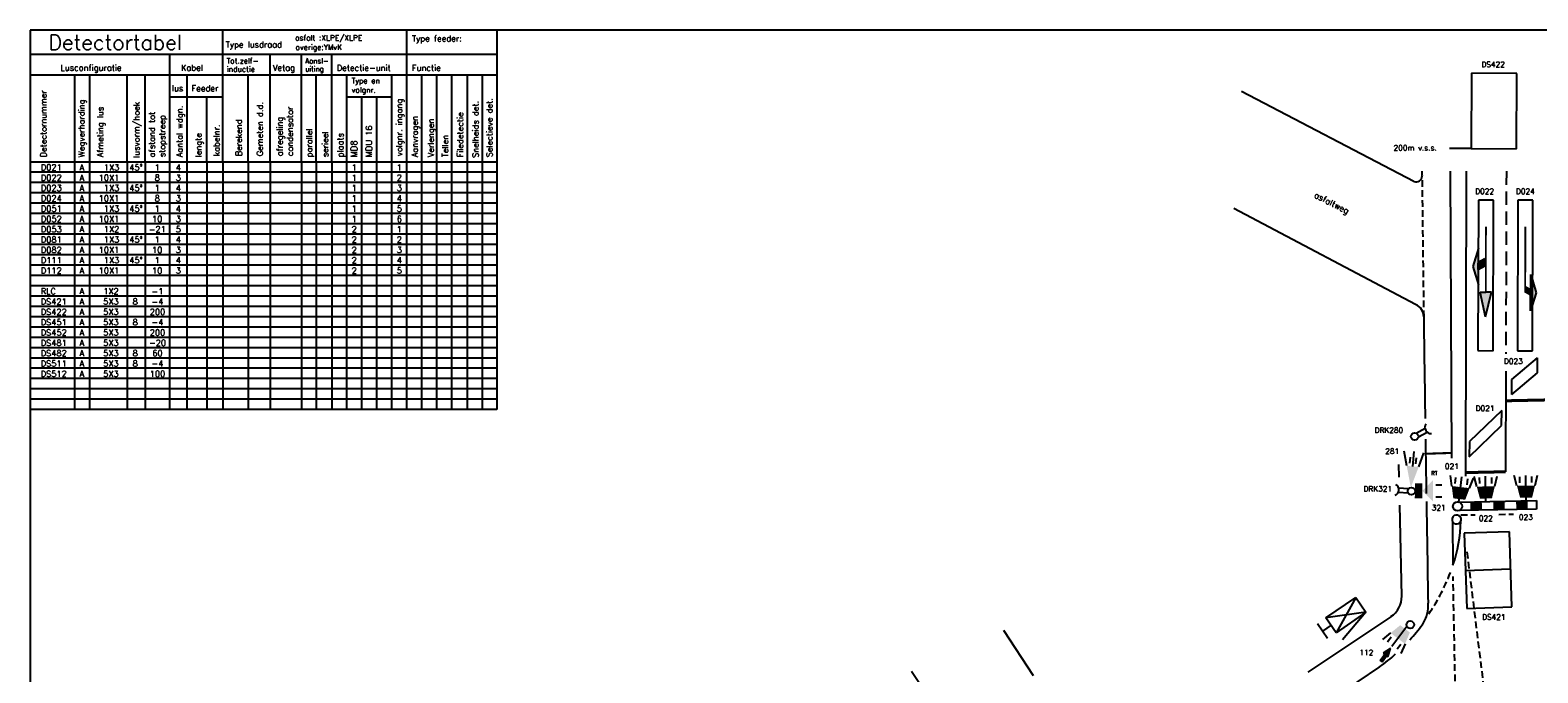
# Model space of a CAD drawing. Extents: x -230 to 591, y 318 to 892.
# Tile 4 of 7: x -230 to 271, y 678 to 892. Entities that reach past the tile are written whole.
import ezdxf
from ezdxf.enums import TextEntityAlignment as Align

# ---------------------------------------------------------------- set-up
doc = ezdxf.new("R2010")
doc.units = 0
doc.header["$LTSCALE"] = 0.35
doc.header["$MEASUREMENT"] = 0
doc.linetypes.add('DASHED', pattern=[19.05, 12.7, -6.35])
doc.linetypes.add('HIDDEN', pattern=[9.525, 6.35, -3.175])
doc.layers.get('0').update_dxf_attribs({"color": 1, "linetype": 'CONTINUOUS'})
for name, color, linetype in [('01', 2, 'CONTINUOUS'), ('02', 3, 'CONTINUOUS'), ('10', 8, 'CONTINUOUS'), ('BEL1', 51, 'CONTINUOUS'), ('BEL2', 82, 'CONTINUOUS'), ('BEL3', 51, 'DASHED'), ('BEL4', 51, 'HIDDEN'), ('BEL5', 82, 'HIDDEN'), ('DETECTIELUSSEN', 2, 'CONTINUOUS'), ('SYMBOLEN', 3, 'CONTINUOUS')]:
    doc.layers.add(name, color=color, linetype=linetype)
doc.styles.add('SIMPLEX', font='simplex.shx')
doc.styles.get("Standard").update_dxf_attribs({"font": 'simplex.shx'})

# ---------------------------------------------------------------- blocks, each defined once
blk = doc.blocks.new('T22')
at = {"layer": 'SYMBOLEN'}
for p, q in [((0, 3), (12, 3)), ((0, -3), (12, 3)), ((0, 3), (12, -3)), ((0, -3), (0, 3)), ((12, 3), (12, -3)), ((12, -3), (0, -3))]:
    blk.add_line(p, q, dxfattribs=at)
blk = doc.blocks.new('S34')
at = {"color": 0, "linetype": 'ByBlock'}
for p, q in [((1.77, 1.77), (-1.77, -1.77)), ((16.77, 1.77), (1.77, 1.77)), ((13.23, -1.77), (16.77, 1.77)), ((-1.77, -1.77), (13.23, -1.77))]:
    blk.add_line(p, q, dxfattribs=at)
blk = doc.blocks.new('S66')
at = {"color": 0, "linetype": 'ByBlock'}
for p, q in [((0, 2.5), (0, -2.5)), ((5, 2.5), (0, 2.5)), ((5, -2.5), (5, 2.5)), ((0, -2.5), (5, -2.5))]:
    blk.add_line(p, q, dxfattribs=at)
blk = doc.blocks.new('S47')
for p, q in [((15.88, 1.82), (21.98, 3.65)), ((28.01, 1.8), (15.88, 1.82)), ((23, 1.95), (20.85, 1.95)), ((21.98, 3.65), (28.01, 1.8))]:
    blk.add_line(p, q)
at = {"const_width": 0.6}
blk.add_lwpolyline([(21.79, 0), (0, 0)], dxfattribs=at)
for points in [[(15.88, 1.82), (28.01, 1.8), (21.98, 3.65)], [(19.44, -0.29), (21.88, -0.29), (20.69, 1.92), (23.13, 1.92)]]:
    blk.add_solid(points)
blk = doc.blocks.new('S44')
for p, q in [((21.79, 1.87), (21.79, 0)), ((30, -0.03), (21.79, 1.87)), ((21.79, -1.87), (21.79, 0)), ((30, -0.03), (21.79, -1.87))]:
    blk.add_line(p, q)
at = {"const_width": 0.6}
blk.add_lwpolyline([(21.79, 0), (0, 0)], dxfattribs=at)
blk.add_solid([(21.79, 1.87), (21.79, -1.87), (30, -0.03)])
blk = doc.blocks.new('S45')
for p, q in [((19.31, -2.42), (7.18, -2.44)), ((7.18, -2.44), (13.28, -4.27)), ((10.74, -0.33), (13.18, -0.33)), ((10.74, -0.33), (11.99, -2.54)), ((14.3, -2.57), (12.15, -2.57)), ((13.18, -0.33), (14.43, -2.54)), ((13.28, -4.27), (19.31, -2.42))]:
    blk.add_line(p, q)
for points in [[(7.18, -2.44), (19.31, -2.42), (13.28, -4.27)], [(10.74, -0.33), (13.18, -0.33), (11.99, -2.54), (14.43, -2.54)]]:
    blk.add_solid(points)
blk.add_blockref('S44', (0, 0))
blk = doc.blocks.new('T9')
at = {"layer": 'SYMBOLEN'}
blk.add_circle((0, 0), 1.25, dxfattribs=at)
blk = doc.blocks.new('T19')
at = {"layer": 'SYMBOLEN'}
for p, q in [((0.98, 0.78), (4.36, 0.78)), ((1.01, -0.74), (4.32, -0.74))]:
    blk.add_line(p, q, dxfattribs=at)
blk.add_arc((6.23, -0.03), 2.04, 116.8133, 243.1867, dxfattribs=at)
blk = doc.blocks.new('T3')
at = {"layer": 'SYMBOLEN'}
for p, q in [((7, 2), (11.83, 3.29)), ((7, 0), (12, 0)), ((8, 1), (10, 1)), ((7, -2), (11.83, -3.29)), ((8, -1), (10, -1))]:
    blk.add_line(p, q, dxfattribs=at)
blk.add_solid([(0, 0), (7, 2), (7, -2)], dxfattribs=at)
blk = doc.blocks.new('T6')
at = {"layer": 'SYMBOLEN'}
for p, q in [((0, 0), (8.38, 0)), ((5, 3), (8.4, 3.85)), ((6, 2), (8, 2)), ((5, -3), (8.4, -3.85)), ((6, -2), (8, -2))]:
    blk.add_line(p, q, dxfattribs=at)
blk.add_solid([(1, 2), (1, -2), (5, 3), (5, -3)], dxfattribs=at)
blk = doc.blocks.new('T27')
at = {"layer": 'SYMBOLEN'}
for p, q in [((0, 0.5), (3.16, 0.5)), ((0, 0.06), (0, 0.5)), ((0, 0.06), (0, -0.5)), ((6.58, 0), (3.16, 1.33)), ((3.16, 1.33), (3.16, 0.5)), ((3.16, 1.33), (3.16, 1.33)), ((3.16, 1.33), (3.16, 0.5)), ((3.16, -1.21), (6.58, 0)), ((0, -0.5), (3.16, -0.5)), ((3.16, -0.5), (3.16, -1.21)), ((3.16, -0.5), (3.16, -1.21))]:
    blk.add_line(p, q, dxfattribs=at)
for points in [[(0, 0.5), (0, -0.5), (3.16, 0.5), (3.16, -0.5)], [(3.16, -1.21), (6.58, 0), (3.16, 1.33)]]:
    blk.add_solid(points, dxfattribs=at)
blk = doc.blocks.new('T7')
at = {"layer": 'SYMBOLEN'}
for p, q in [((7, 2), (9, 2)), ((7, -2), (9, -2))]:
    blk.add_line(p, q, dxfattribs=at)
for points in [[(0, 2.5), (2.5, 2.5), (0, -2.5), (2.5, -2.5)], [(2.5, 0), (6, 3.5), (6, -3.5)]]:
    blk.add_solid(points, dxfattribs=at)
blk = doc.blocks.new('sn')
at = {"layer": '02', "color": 82, "style": 'SIMPLEX'}
blk.add_attdef('STRAATNAAM', (0, 0), '', height=2, dxfattribs=at)
blk = doc.blocks.new('klep')
at = {"layer": 'SYMBOLEN'}
for p, q in [((0, 1.2), (4.64, 2.44)), ((4.8, 0), (6.18, 0)), ((6.18, 1.2), (6.18, -1.2))]:
    blk.add_line(p, q, dxfattribs=at)
blk = doc.blocks.new('rt')
at = {"layer": 'BEL2', "style": 'SIMPLEX'}
blk.add_text('RT', height=1.3, dxfattribs=at).set_placement((0, 0), align=Align.MIDDLE_CENTER)
blk = doc.blocks.new('TT50')
at = {"layer": 'SYMBOLEN'}
blk.add_circle((0, 0), 1.27, dxfattribs=at)

msp = doc.modelspace()

# ---------------------------------------------------------------- linework, layer by layer
for p, q in [((590.73, 891.63), (-230.27, 891.63)), ((-230.27, 891.63), (-230.27, 317.63)), ((-75.2, 891.63), (-75.2, 765.6)), ((229.37, 841.33), (172.06, 871.26)), ((-230.27, 847.88), (-75.19, 847.88)), ((246.74, 844.74), (246.45, 743.52)), ((229.94, 800.49), (169.56, 832.44)), ((-75.2, 765.6), (-230.27, 765.6)), ((217.94, 680.14), (203.56, 670.41))]:
    msp.add_line(p, q)
for centre, radius, start, end in [((230.05, 843.22), 2.01, 250.3009, 360), ((22691.3, 1092.95), 22460.64, 180.633173, 180.637042), ((228.14, 796.38), 4.48, 0.3638, 66.4076), ((222.6, 700.55), 11.51, 326.3242, 346.2682), ((178.65, 734.23), 66.85, 317.6195, 323.1896), ((178.65, 734.23), 66.85, 306.0008, 311.8662)]:
    msp.add_arc(centre, radius, start, end)
at = {"layer": '01'}
for p, q in [((-166.31, 847.88), (-166.31, 891.63)), ((-105.27, 891.63), (-105.27, 847.82)), ((-230.27, 883.63), (-75.2, 883.63)), ((-183.93, 883.63), (-183.93, 847.77)), ((-150.51, 847.77), (-150.51, 883.63)), ((-140.14, 847.77), (-140.14, 883.63)), ((-130.1, 847.77), (-130.1, 883.63)), ((-75.2, 876.7), (-230.27, 876.7)), ((-183.93, 847.88), (-183.93, 765.6)), ((-166.31, 847.88), (-166.31, 765.6)), ((-150.51, 847.88), (-150.51, 765.6)), ((-140.14, 847.88), (-140.14, 765.6)), ((-130.1, 847.88), (-130.1, 765.6)), ((-105.27, 847.88), (-105.27, 765.6))]:
    msp.add_line(p, q, dxfattribs=at)
for centre, radius, start, end in [((22691.3, 1092.95), 22460.64, 180.756471, 180.842599), ((22691.3, 1092.95), 22460.64, 180.860074, 180.90623), ((22691.3, 1092.95), 22460.64, 180.912901, 180.99872), ((243.53, 729.11), 1.51, 327.4522, 320.4658), ((222.6, 700.55), 11.51, 346.2682, 3.5975), ((22691.3, 1092.95), 22460.64, 180.99872, 180.99919)]:
    msp.add_arc(centre, radius, start, end, dxfattribs=at)
at = {"layer": '02'}
msp.add_line((248.42, 852.3), (241.15, 852.32), dxfattribs=at)
at = {"layer": '10'}
for p, q in [((93.06, 692.4), (102.94, 677.31)), ((75.26, 659.44), (62.48, 678.59))]:
    msp.add_line(p, q, dxfattribs=at)
at = {"layer": 'BEL1'}
for p, q in [((-215.57, 876.7), (-215.57, 847.77)), ((-210.57, 876.7), (-210.57, 847.77)), ((-198.07, 847.88), (-198.07, 876.7)), ((-192.07, 847.88), (-192.07, 876.7)), ((-178.18, 876.7), (-178.18, 847.77)), ((-157.8, 847.88), (-157.8, 876.7)), ((-135.22, 847.77), (-135.22, 876.54)), ((-125.19, 876.7), (-125.19, 847.82)), ((-110.24, 876.7), (-110.24, 847.82)), ((-100.33, 876.7), (-100.33, 847.82)), ((-95.24, 876.7), (-95.24, 847.82)), ((-90.33, 876.7), (-90.33, 847.82)), ((-85.1, 876.7), (-85.1, 847.82)), ((-80.15, 876.7), (-80.15, 847.82)), ((-183.93, 869.5), (-166.31, 869.5)), ((-171.55, 847.88), (-171.55, 869.5)), ((-125.19, 869.52), (-110.24, 869.52)), ((-120.21, 869.52), (-120.21, 847.82)), ((-115.23, 869.52), (-115.23, 847.82)), ((-215.57, 847.88), (-215.57, 765.6)), ((-210.57, 847.88), (-210.57, 765.6)), ((-198.07, 847.88), (-198.07, 765.6)), ((-192.07, 847.88), (-192.07, 765.6)), ((-178.18, 847.88), (-178.18, 765.6)), ((-171.55, 847.88), (-171.55, 765.6)), ((-157.8, 847.88), (-157.8, 765.6)), ((-135.22, 847.88), (-135.22, 765.6)), ((-125.19, 847.88), (-125.19, 765.6)), ((-120.21, 847.88), (-120.21, 765.6)), ((-115.23, 847.88), (-115.23, 765.6)), ((-110.24, 847.88), (-110.24, 765.6)), ((-100.33, 847.88), (-100.33, 765.6)), ((-95.24, 847.88), (-95.24, 765.6)), ((-90.33, 847.88), (-90.33, 765.6)), ((-85.1, 847.88), (-85.1, 765.6)), ((-80.15, 847.88), (-80.15, 765.6)), ((-75.2, 844.46), (-230.27, 844.46)), ((242, 749.51), (241.5, 844.74)), ((-75.2, 841.03), (-230.27, 841.03)), ((-75.2, 837.6), (-230.27, 837.6)), ((-75.2, 834.17), (-230.27, 834.17)), ((-75.2, 830.74), (-230.27, 830.74)), ((-75.2, 827.31), (-230.27, 827.31)), ((-75.2, 823.88), (-230.27, 823.88)), ((-75.2, 820.46), (-230.27, 820.46)), ((-75.2, 817.03), (-230.27, 817.03)), ((-75.2, 813.6), (-230.27, 813.6)), ((-75.2, 810.17), (-230.27, 810.17)), ((-75.2, 806.74), (-230.27, 806.74)), ((-75.2, 803.31), (-230.27, 803.31)), ((-75.2, 799.88), (-230.27, 799.88)), ((-75.2, 796.46), (-230.27, 796.46)), ((-75.2, 793.03), (-230.27, 793.03)), ((-75.2, 789.6), (-230.27, 789.6)), ((-75.2, 786.17), (-230.27, 786.17)), ((-75.2, 782.74), (-230.27, 782.74)), ((-75.2, 779.31), (-230.27, 779.31)), ((259.88, 778.42), (259.79, 744.96)), ((-75.2, 775.88), (-230.27, 775.88)), ((-75.2, 772.46), (-230.27, 772.46)), ((-75.2, 769.03), (-230.27, 769.03)), ((242.21, 728.34), (242.34, 713.9))]:
    msp.add_line(p, q, dxfattribs=at)
for points, const_width in [([(259.86, 768.53), (272.87, 768.8)], 1), ([(241.99, 751.22), (233.27, 750.93)], 0.7), ([(246.46, 744.68), (259.79, 744.96)], 1)]:
    msp.add_lwpolyline(points, dxfattribs=dict(at, const_width=const_width))
msp.add_arc((197.37, 729.5), 47.6, 340.8688, 358.8205, dxfattribs=at)
at = {"layer": 'BEL2'}
for p, q in [((224.48, 743.11), (224.39, 747.37)), ((225.3, 703.65), (224.67, 733.89)), ((194.21, 678.43), (221.75, 696.83))]:
    msp.add_line(p, q, dxfattribs=at)
msp.add_arc((217.3, 703.49), 8, 303.7622, 1.1952, dxfattribs=at)
at = {"layer": 'BEL3'}
msp.add_line((260.07, 844.74), (259.9, 784.16), dxfattribs=at)
at = {"layer": 'BEL4'}
for p, q in [((246.95, 718.39), (252.63, 672.52)), ((243.6, 648.79), (242.38, 710.18))]:
    msp.add_line(p, q, dxfattribs=at)
for centre, radius, start, end in [((22691.3, 1092.95), 22460.64, 180.640592, 180.756471), ((183.67, 733.17), 61.75, 325.0171, 340.3883)]:
    msp.add_arc(centre, radius, start, end, dxfattribs=at)
at = {"layer": 'BEL5'}
for p, q in [((244.9, 730.62), (249.69, 730.69)), ((257.57, 730.81), (262.42, 730.88))]:
    msp.add_line(p, q, dxfattribs=at)
at = {"layer": 'DETECTIELUSSEN'}
for p, q in [((261.91, 775.63), (270.46, 782.78)), ((270.45, 777.78), (270.46, 782.78)), ((261.9, 770.63), (270.45, 777.78)), ((261.9, 770.63), (261.91, 775.63)), ((261.49, 712.57), (246.5, 712.09))]:
    msp.add_line(p, q, dxfattribs=at)
at = {"layer": 'SYMBOLEN'}
for p, q in [((244.31, 734.9), (270.03, 735.42)), ((270.07, 732.57), (244.37, 732.05)), ((270.03, 735.42), (270.07, 732.57))]:
    msp.add_line(p, q, dxfattribs=at)
for points in [[(248.11, 734.98), (251.91, 735.05), (248.16, 732.13), (251.96, 732.2)], [(255.71, 735.13), (259.51, 735.21), (255.76, 732.28), (259.56, 732.36)], [(263.3, 735.28), (267.1, 735.36), (263.36, 732.43), (267.16, 732.51)]]:
    msp.add_solid(points, dxfattribs=at)

# ---------------------------------------------------------------- block references
msp.add_blockref('rt', (236.12, 744.49))
at = {"xscale": 1.2, "yscale": 1.2, "zscale": 1.2, "rotation": 204.7527172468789}
msp.add_blockref('TT50', (243.86, 733.47), dxfattribs=at)
at = {"layer": '01'}
for name, p, rotation in [('S45', (253.29, 826.4), 269.8366930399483), ('S47', (266.39, 826.39), 269.8366930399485)]:
    msp.add_blockref(name, p, dxfattribs=dict(at, rotation=rotation))
at = {"layer": '02', "rotation": 333.0920937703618}
msp.add_blockref('sn', (196.03, 836.17), dxfattribs=at).add_auto_attribs({'STRAATNAAM': 'asfaltweg'})
at = {"layer": 'DETECTIELUSSEN', "xscale": 5, "yscale": 3, "zscale": 5}
for p, rotation in [((255.92, 852.28), 89.8366930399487), ((253.59, 724.82), 271.8446082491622)]:
    msp.add_blockref('S66', p, dxfattribs=dict(at, rotation=rotation))
at = {"layer": 'DETECTIELUSSEN', "xscale": 10, "zscale": 10}
for p, rotation in [((253.14, 785.18), 89.8366930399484), ((266.24, 785.16), 89.83669303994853)]:
    msp.add_blockref('S66', p, dxfattribs=dict(at, rotation=rotation))
at = {"layer": 'DETECTIELUSSEN', "rotation": 43.74407620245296}
msp.add_blockref('S34', (247.72, 752.46), dxfattribs=at)
at = {"layer": 'SYMBOLEN'}
for p in [(229.61, 756.67), (228.54, 738.52), (228.14, 694.16)]:
    msp.add_blockref('T9', p, dxfattribs=at)
for name, p, rotation in [('T19', (229.61, 756.67), 28.93036563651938), ('T3', (228.34, 739.76), 84.92197072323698), ('T7', (229.67, 738.61), 359.883839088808), ('T6', (244.31, 734.9), 83.21702111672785), ('T6', (253.3, 735.08), 90.76293286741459), ('T6', (266.64, 735.35), 90.61215412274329), ('T19', (228.54, 738.52), 175.9675494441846), ('T22', (211.74, 700.78), 214.495586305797), ('T6', (227.03, 693.59), 232.8787364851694)]:
    msp.add_blockref(name, p, dxfattribs=dict(at, rotation=rotation))
for name, p, xscale, yscale, zscale, rotation in [('klep', (211.74, 700.78), 2.5, 2.5, 2.5, 214.495586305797), ('T27', (218.45, 682.08), 0.8, 0.8, 0.8, 52.90853713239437)]:
    msp.add_blockref(name, p, dxfattribs=dict(at, xscale=xscale, yscale=yscale, zscale=zscale, rotation=rotation))

# ---------------------------------------------------------------- texts
at = {"style": 'SIMPLEX'}
msp.add_text('Detectortabel', height=5, dxfattribs=at).set_placement((-224.18, 885.04))
at = {"layer": '02', "style": 'SIMPLEX'}
for s, height, p in [('Type lusdraad', 2, (-165.31, 885.85)), ('asfalt :XLPE/XLPE', 1.8, (-142.27, 888.18)), ('overige:YMvK', 1.8, (-142.11, 885.05)), ('Type feeder:', 2, (-103.44, 887.88)), ('Tot.zelf-', 1.8, (-165.03, 880.56)), ('Aansl-', 1.7, (-138.91, 880.58)), ('Lusconfiguratie', 2, (-220.23, 878.16)), ('Kabel', 2, (-180.17, 878.16)), ('inductie', 1.8, (-164.94, 877.77)), ('Vetag', 2, (-149.67, 878.16)), ('uiting', 1.7, (-138.91, 877.92)), ('Detectie-unit', 2, (-128.43, 878.1)), ('Functie', 2, (-103.46, 878.1)), ('DS422', 1.8, (251.79, 879.35)), ('lus', 2, (-183.17, 871.32)), ('Feeder', 2, (-176.66, 871.32)), ('Type en', 1.8, (-123.51, 873.94)), ('volgnr.', 1.8, (-123.47, 870.87)), ('200m v.s.s.', 1.8, (222.6, 851.65)), ('D022', 1.8, (249.71, 837.2)), ('D024', 1.8, (263.26, 837.2)), ('D023', 1.8, (259.26, 780.76)), ('D021', 1.8, (249.88, 765.14)), ('DRK280', 1.8, (216.31, 757.88)), ('281', 1.8, (219.83, 750.9)), ('021', 1.8, (239.65, 745.9)), ('DRK321', 1.8, (212.61, 738.4)), ('321', 1.8, (235.26, 732.12)), ('022', 1.8, (250.91, 728.6)), ('023', 1.8, (264.23, 728.97)), ('DS421', 1.8, (252.01, 695.81)), ('112', 1.8, (211.26, 684.03))]:
    msp.add_text(s, height=height, dxfattribs=at).set_placement(p)
for s, p in [('Detectornummer', (-224.84, 849.39)), ('Wegverharding', (-212.21, 849.42)), ('lusvorm/hoek', (-193.98, 849.26)), ('Gemeten d.d.', (-152.94, 849.78)), ('volgnr. ingang', (-106.71, 849.78)), ('Snelheids det.', (-81.33, 849.22)), ('Selectieve det.', (-76.71, 849.42)), ('Afmeting lus', (-205.97, 849.42)), ('afstand tot', (-188.83, 849.42)), ('stopstreep', (-185.4, 849.42)), ('Aantal wdgn.', (-179.62, 849.42)), ('Berekend', (-159.99, 849.78)), ('afregeling', (-146.39, 849.78)), ('condensator', (-142.96, 849.78)), ('Aanvragen', (-101.54, 849.42)), ('Verlengen', (-96.2, 849.42)), ('Filedetectie', (-86.4, 849.39)), ('lengte', (-173.35, 849.42)), ('kabelnr.', (-167.34, 849.78)), ('parallel', (-136.57, 849.42)), ('serieel', (-131.28, 849.42)), ('plaats', (-126.24, 849.42)), ('MDU 16', (-116.72, 849.42)), ('Tellen', (-91.41, 849.42)), ('MD8', (-121.7, 849.42))]:
    msp.add_text(s, height=2, rotation=90, dxfattribs=at).set_placement(p)
at = {"layer": '02'}
for s, p in [('D021', (-226.71, 845.06)), ('D022', (-226.71, 841.63)), ('D023', (-226.71, 838.2)), ('D024', (-226.71, 834.77)), ('D051', (-226.71, 831.34)), ('D052', (-226.71, 827.91)), ('D053', (-226.71, 824.48)), ('D081', (-226.71, 821.06)), ('D082', (-226.71, 817.63)), ('D111', (-226.71, 814.2)), ('D112', (-226.71, 810.77)), ('RLC', (-226.76, 803.91)), ('DS421', (-226.76, 800.48)), ('DS422', (-226.76, 797.06)), ('DS451', (-226.76, 793.63)), ('DS452', (-226.76, 790.2)), ('DS481', (-226.76, 786.77)), ('DS482', (-226.76, 783.34)), ('DS511', (-226.76, 779.91)), ('DS512', (-226.76, 776.48))]:
    msp.add_text(s, height=2, dxfattribs=at).set_placement(p)
for s, p in [('A', (-213.13, 845.06)), ('45%%d', (-195.11, 845.06)), ('1', (-188.06, 845.06)), ('A', (-213.13, 841.63)), ('8', (-188.06, 841.63)), ('A', (-213.13, 838.2)), ('A', (-213.13, 834.77)), ('45%%d', (-195.11, 838.2)), ('8', (-188.06, 834.77)), ('1', (-188.06, 838.2)), ('A', (-213.13, 831.34)), ('45%%d', (-195.11, 831.34)), ('1', (-188.06, 831.34)), ('A', (-213.13, 827.91)), ('A', (-213.13, 824.48)), ('-21', (-188.06, 824.48)), ('10', (-188.06, 827.91)), ('A', (-213.13, 821.06)), ('45%%d', (-195.11, 821.06)), ('1', (-188.06, 821.06)), ('A', (-213.13, 817.63)), ('10', (-188.06, 817.63)), ('A', (-213.13, 814.2)), ('A', (-213.13, 810.77)), ('45%%d', (-195.11, 814.2)), ('10', (-188.06, 810.77)), ('1', (-188.06, 814.2)), ('A', (-213.11, 803.91)), ('A', (-213.11, 800.48)), ('8', (-195.37, 800.48)), ('-1', (-187.96, 803.91)), ('-4', (-187.96, 800.48)), ('A', (-213.11, 797.06)), ('200', (-187.96, 797.06)), ('A', (-213.11, 793.63)), ('A', (-213.11, 790.2)), ('8', (-195.37, 793.63)), ('200', (-187.96, 790.2)), ('-4', (-187.96, 793.63)), ('A', (-213.11, 786.77)), ('-20', (-187.96, 786.77)), ('A', (-213.11, 783.34)), ('A', (-213.11, 779.91)), ('8', (-195.37, 783.34)), ('8', (-195.37, 779.91)), ('60', (-187.96, 783.34)), ('-4', (-187.96, 779.91)), ('A', (-213.11, 776.48)), ('100', (-187.96, 776.48))]:
    msp.add_text(s, height=2, dxfattribs=at).set_placement(p, align=Align.CENTER)
for s, p in [('1X3', (-200.66, 845.06)), ('10X1', (-200.66, 841.63)), ('10X1', (-200.66, 834.77)), ('1X3', (-200.66, 838.2)), ('1X3', (-200.66, 831.34)), ('10X1', (-200.66, 827.91)), ('1X2', (-200.66, 824.48)), ('1X3', (-200.66, 821.06)), ('10X1', (-200.66, 817.63)), ('10X1', (-200.66, 810.77)), ('1X3', (-200.66, 814.2)), ('5X3', (-200.86, 800.48)), ('1X2', (-200.86, 803.91)), ('5X3', (-200.86, 797.06)), ('5X3', (-200.86, 793.63)), ('5X3', (-200.86, 790.2)), ('5X3', (-200.86, 786.77)), ('5X3', (-200.86, 783.34)), ('5X3', (-200.86, 779.91)), ('5X3', (-200.86, 776.48))]:
    msp.add_text(s, height=2, dxfattribs=at).set_placement(p, align=Align.RIGHT)
at = {"layer": '02', "style": 'SIMPLEX'}
for s, p in [('4', (-181.05, 845.06)), ('1', (-122.63, 845.06)), ('1', (-107.63, 845.06)), ('3', (-181.05, 841.63)), ('1', (-122.63, 841.63)), ('2', (-107.63, 841.63)), ('4', (-181.05, 838.2)), ('3', (-181.05, 834.77)), ('1', (-122.63, 838.2)), ('1', (-122.63, 834.77)), ('4', (-107.63, 834.77)), ('3', (-107.63, 838.2)), ('4', (-181.05, 831.34)), ('1', (-122.63, 831.34)), ('5', (-107.63, 831.34)), ('5', (-181.05, 824.48)), ('3', (-181.05, 827.91)), ('2', (-122.63, 824.48)), ('1', (-122.63, 827.91)), ('6', (-107.63, 827.91)), ('1', (-107.63, 824.48)), ('4', (-181.05, 821.06)), ('2', (-122.63, 821.06)), ('2', (-107.63, 821.06)), ('3', (-181.05, 817.63)), ('2', (-122.63, 817.63)), ('3', (-107.63, 817.63)), ('4', (-181.05, 814.2)), ('3', (-181.05, 810.77)), ('2', (-122.63, 814.2)), ('2', (-122.63, 810.77)), ('4', (-107.63, 814.2)), ('5', (-107.63, 810.77))]:
    msp.add_text(s, height=2, dxfattribs=at).set_placement(p, align=Align.CENTER)

doc.saveas('drawing.dxf')
